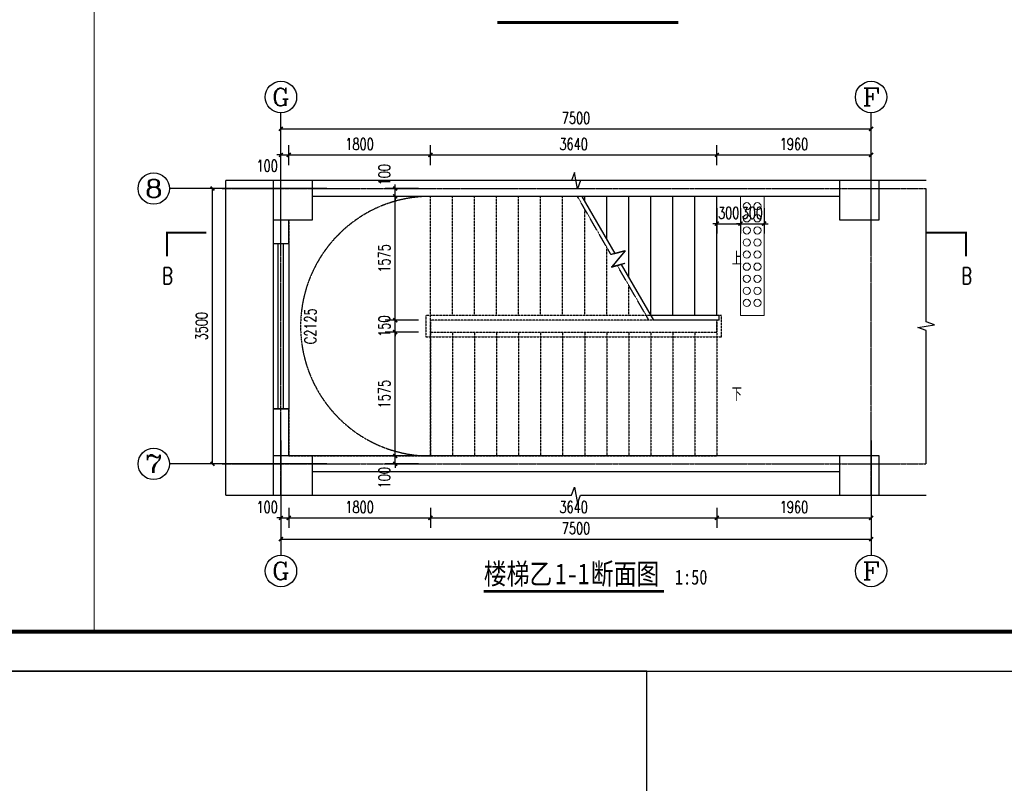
# Model space of a CAD drawing. Header units: inches. Extents: x 224620 to 3435104, y 247406 to 993300.
# Tile 20 of 110: x 263450 to 275962, y 281387 to 291094. Entities that reach past the tile are written whole.
import ezdxf
from ezdxf.enums import TextEntityAlignment as Align

# ---------------------------------------------------------------- set-up
doc = ezdxf.new("R2010")
doc.units = ezdxf.units.IN
doc.header["$MEASUREMENT"] = 0
doc.linetypes.add('__DASH', pattern=[0.35, 0.25, -0.1])
doc.linetypes.add('CENTER', pattern=[2, 1.25, -0.25, 0.25, -0.25])
for name, color, linetype in [('AXIS', 3, 'Continuous'), ('AXIS_TEXT', 7, 'Continuous'), ('COLUMN', 9, 'Continuous'), ('DIM_SYMB', 3, 'Continuous'), ('DOOR_FIRE', 134, 'Continuous'), ('DOTE', 1, 'CENTER'), ('LATRINE', 6, 'Continuous'), ('PUB_DIM', 3, 'Continuous'), ('PUB_TEXT', 7, 'Continuous'), ('PUB_TITLE', 4, 'Continuous'), ('STAIR', 3, 'Continuous'), ('WALL', 2, 'Continuous'), ('WINDOW', 4, 'Continuous'), ('WINDOW_TEXT', 7, 'Continuous'), ('x细线', 135, 'Continuous')]:
    doc.layers.add(name, color=color, linetype=linetype)
doc.layers.add('填充', color=251, linetype='Continuous', lineweight=5)
doc.layers.add('说明', color=211, linetype='Continuous', lineweight=25)
doc.styles.add('_TCH_AXIS', font='COMPLEX', dxfattribs={"bigfont": 'GBCBIG'})
doc.styles.add('_TCH_DIM', font='SIMPLEX', dxfattribs={"bigfont": 'GBCBIG'})
doc.styles.add('_TCH_DIM_T3', font='SIMPLEX', dxfattribs={"width": 0.705882, "bigfont": 'GBCBIG'})
doc.styles.add('_TCH_LABEL', font='COMPLEX', dxfattribs={"bigfont": 'GBCBIG'})
doc.styles.add('_TCH_WINDOW', font='SIMPLEX', dxfattribs={"height": 3.5, "bigfont": 'GBCBIG'})
doc.styles.add('宋体', font='txt', dxfattribs={"width": 0.8})
doc.dimstyles.new('_TCH_ARCH&&50', dxfattribs={"dimtxt": 148.75, "dimasz": 50, "dimexe": 125, "dimexo": 150, "dimgap": 63.125, "dimtad": 1, "dimdec": 0, "dimzin": 0, "dimdsep": 46, "dimtxsty": '_TCH_DIM_T3', "dimblk": 'ARCHTICK', "dimcen": 0.09, "dimclrt": 7, "dimazin": 2, "dimtfac": 1, "dimtdec": 0, "dimtix": 1, "dimtmove": 2, "dimatfit": 3, "dimfxl": 1, "dimtolj": 1, "dimtzin": 0, "dimarcsym": 0})

# ---------------------------------------------------------------- blocks, each defined once
blk = doc.blocks.new('wrtgtg')
at = {"layer": 'PUB_TITLE'}
blk.add_lwpolyline([(-75296, -5841), (8804, -5841), (8804, 53559), (-75296, 53559)], close=True, dxfattribs=at)
at = {"layer": 'PUB_TITLE', "const_width": 100}
blk.add_lwpolyline([(-72796, -4841), (7804, -4841), (7804, 52559), (-72796, 52559)], close=True, dxfattribs=at)
blk = doc.blocks.new('_ArchTick')
at = {"color": 0, "linetype": 'ByBlock', "const_width": 0.4}
blk.add_lwpolyline([(-0.5, -0.5), (0.5, 0.5)], dxfattribs=at)
blk = doc.blocks.new('*D144')
at = {"layer": 'Defpoints', "color": 0}
for p in [(266869, 289375), (266769, 289096), (266869, 289096)]:
    blk.add_point(p, dxfattribs=at)
at = {"layer": 'PUB_DIM', "color": 0, "lineweight": -2}
for p, q in [((266769, 289246), (266769, 289500)), ((266869, 289246), (266869, 289500)), ((266769, 289375), (266719, 289375)), ((266769, 289375), (266869, 289375)), ((266869, 289375), (266919, 289375))]:
    blk.add_line(p, q, dxfattribs=at)
at = {"layer": 'PUB_DIM', "color": 0, "lineweight": -2, "xscale": 50, "yscale": 50, "zscale": 50}
blk.add_blockref('_ArchTick', (266769, 289375), dxfattribs=at)
at = {"layer": 'PUB_DIM', "color": 0, "lineweight": -2, "xscale": 50, "yscale": 50, "zscale": 50, "rotation": 180}
blk.add_blockref('_ArchTick', (266869, 289375), dxfattribs=at)
at = {"layer": 'PUB_DIM', "color": 7, "insert": (266594, 289237), "char_height": 148.8, "attachment_point": 5, "style": '_TCH_DIM_T3'}
blk.add_mtext('\\A1;100', dxfattribs=at)
blk = doc.blocks.new('*D145')
at = {"layer": 'Defpoints', "color": 0}
for p in [(268669, 289375), (266869, 289096), (268669, 289096)]:
    blk.add_point(p, dxfattribs=at)
at = {"layer": 'PUB_DIM', "color": 0, "lineweight": -2}
for p, q in [((266869, 289246), (266869, 289500)), ((268669, 289246), (268669, 289500)), ((266869, 289375), (268669, 289375))]:
    blk.add_line(p, q, dxfattribs=at)
at = {"layer": 'PUB_DIM', "color": 0, "lineweight": -2, "xscale": 50, "yscale": 50, "zscale": 50, "rotation": 180}
blk.add_blockref('_ArchTick', (266869, 289375), dxfattribs=at)
at = {"layer": 'PUB_DIM', "color": 0, "lineweight": -2, "xscale": 50, "yscale": 50, "zscale": 50}
blk.add_blockref('_ArchTick', (268669, 289375), dxfattribs=at)
at = {"layer": 'PUB_DIM', "color": 7, "insert": (267769, 289512), "char_height": 148.8, "attachment_point": 5, "style": '_TCH_DIM_T3'}
blk.add_mtext('\\A1;1800', dxfattribs=at)
blk = doc.blocks.new('*D146')
at = {"layer": 'Defpoints', "color": 0}
for p in [(272309, 289375), (268669, 289096), (272309, 289096)]:
    blk.add_point(p, dxfattribs=at)
at = {"layer": 'PUB_DIM', "color": 0, "lineweight": -2}
for p, q in [((268669, 289246), (268669, 289500)), ((272309, 289246), (272309, 289500)), ((268669, 289375), (272309, 289375))]:
    blk.add_line(p, q, dxfattribs=at)
at = {"layer": 'PUB_DIM', "color": 0, "lineweight": -2, "xscale": 50, "yscale": 50, "zscale": 50, "rotation": 180}
blk.add_blockref('_ArchTick', (268669, 289375), dxfattribs=at)
at = {"layer": 'PUB_DIM', "color": 0, "lineweight": -2, "xscale": 50, "yscale": 50, "zscale": 50}
blk.add_blockref('_ArchTick', (272309, 289375), dxfattribs=at)
at = {"layer": 'PUB_DIM', "color": 7, "insert": (270489, 289512), "char_height": 148.8, "attachment_point": 5, "style": '_TCH_DIM_T3'}
blk.add_mtext('\\A1;3640', dxfattribs=at)
blk = doc.blocks.new('*D147')
at = {"layer": 'Defpoints', "color": 0}
for p in [(274269, 289375), (272309, 289096), (274269, 289096)]:
    blk.add_point(p, dxfattribs=at)
at = {"layer": 'PUB_DIM', "color": 0, "lineweight": -2}
for p, q in [((272309, 289246), (272309, 289500)), ((274269, 289246), (274269, 289500)), ((272309, 289375), (274269, 289375))]:
    blk.add_line(p, q, dxfattribs=at)
at = {"layer": 'PUB_DIM', "color": 0, "lineweight": -2, "xscale": 50, "yscale": 50, "zscale": 50, "rotation": 180}
blk.add_blockref('_ArchTick', (272309, 289375), dxfattribs=at)
at = {"layer": 'PUB_DIM', "color": 0, "lineweight": -2, "xscale": 50, "yscale": 50, "zscale": 50}
blk.add_blockref('_ArchTick', (274269, 289375), dxfattribs=at)
at = {"layer": 'PUB_DIM', "color": 7, "insert": (273289, 289512), "char_height": 148.8, "attachment_point": 5, "style": '_TCH_DIM_T3'}
blk.add_mtext('\\A1;1960', dxfattribs=at)
blk = doc.blocks.new('*D148')
at = {"layer": 'Defpoints', "color": 0}
for p in [(266769, 285040), (266869, 285040), (266869, 284761)]:
    blk.add_point(p, dxfattribs=at)
at = {"layer": 'PUB_DIM', "color": 0, "lineweight": -2}
for p, q in [((266769, 284890), (266769, 284636)), ((266869, 284890), (266869, 284636)), ((266769, 284761), (266719, 284761)), ((266769, 284761), (266869, 284761)), ((266869, 284761), (266919, 284761))]:
    blk.add_line(p, q, dxfattribs=at)
at = {"layer": 'PUB_DIM', "color": 0, "lineweight": -2, "xscale": 50, "yscale": 50, "zscale": 50}
blk.add_blockref('_ArchTick', (266769, 284761), dxfattribs=at)
at = {"layer": 'PUB_DIM', "color": 0, "lineweight": -2, "xscale": 50, "yscale": 50, "zscale": 50, "rotation": 180}
blk.add_blockref('_ArchTick', (266869, 284761), dxfattribs=at)
at = {"layer": 'PUB_DIM', "color": 7, "insert": (266594, 284898), "char_height": 148.8, "attachment_point": 5, "style": '_TCH_DIM_T3'}
blk.add_mtext('\\A1;100', dxfattribs=at)
blk = doc.blocks.new('*D149')
at = {"layer": 'Defpoints', "color": 0}
for p in [(266869, 285040), (268669, 285040), (268669, 284761)]:
    blk.add_point(p, dxfattribs=at)
at = {"layer": 'PUB_DIM', "color": 0, "lineweight": -2}
for p, q in [((266869, 284890), (266869, 284636)), ((268669, 284890), (268669, 284636)), ((266869, 284761), (268669, 284761))]:
    blk.add_line(p, q, dxfattribs=at)
at = {"layer": 'PUB_DIM', "color": 0, "lineweight": -2, "xscale": 50, "yscale": 50, "zscale": 50, "rotation": 180}
blk.add_blockref('_ArchTick', (266869, 284761), dxfattribs=at)
at = {"layer": 'PUB_DIM', "color": 0, "lineweight": -2, "xscale": 50, "yscale": 50, "zscale": 50}
blk.add_blockref('_ArchTick', (268669, 284761), dxfattribs=at)
at = {"layer": 'PUB_DIM', "color": 7, "insert": (267769, 284898), "char_height": 148.8, "attachment_point": 5, "style": '_TCH_DIM_T3'}
blk.add_mtext('\\A1;1800', dxfattribs=at)
blk = doc.blocks.new('*D150')
at = {"layer": 'Defpoints', "color": 0}
for p in [(268669, 285040), (272309, 285040), (272309, 284761)]:
    blk.add_point(p, dxfattribs=at)
at = {"layer": 'PUB_DIM', "color": 0, "lineweight": -2}
for p, q in [((268669, 284890), (268669, 284636)), ((272309, 284890), (272309, 284636)), ((268669, 284761), (272309, 284761))]:
    blk.add_line(p, q, dxfattribs=at)
at = {"layer": 'PUB_DIM', "color": 0, "lineweight": -2, "xscale": 50, "yscale": 50, "zscale": 50, "rotation": 180}
blk.add_blockref('_ArchTick', (268669, 284761), dxfattribs=at)
at = {"layer": 'PUB_DIM', "color": 0, "lineweight": -2, "xscale": 50, "yscale": 50, "zscale": 50}
blk.add_blockref('_ArchTick', (272309, 284761), dxfattribs=at)
at = {"layer": 'PUB_DIM', "color": 7, "insert": (270489, 284898), "char_height": 148.8, "attachment_point": 5, "style": '_TCH_DIM_T3'}
blk.add_mtext('\\A1;3640', dxfattribs=at)
blk = doc.blocks.new('*D151')
at = {"layer": 'Defpoints', "color": 0}
for p in [(272309, 285040), (274269, 285040), (274269, 284761)]:
    blk.add_point(p, dxfattribs=at)
at = {"layer": 'PUB_DIM', "color": 0, "lineweight": -2}
for p, q in [((272309, 284890), (272309, 284636)), ((274269, 284890), (274269, 284636)), ((272309, 284761), (274269, 284761))]:
    blk.add_line(p, q, dxfattribs=at)
at = {"layer": 'PUB_DIM', "color": 0, "lineweight": -2, "xscale": 50, "yscale": 50, "zscale": 50, "rotation": 180}
blk.add_blockref('_ArchTick', (272309, 284761), dxfattribs=at)
at = {"layer": 'PUB_DIM', "color": 0, "lineweight": -2, "xscale": 50, "yscale": 50, "zscale": 50}
blk.add_blockref('_ArchTick', (274269, 284761), dxfattribs=at)
at = {"layer": 'PUB_DIM', "color": 7, "insert": (273289, 284898), "char_height": 148.8, "attachment_point": 5, "style": '_TCH_DIM_T3'}
blk.add_mtext('\\A1;1960', dxfattribs=at)
blk = doc.blocks.new('*D152')
at = {"layer": 'Defpoints', "color": 0}
for p in [(272309, 288848), (272609, 288848), (272609, 288501)]:
    blk.add_point(p, dxfattribs=at)
at = {"layer": 'PUB_DIM', "color": 0, "lineweight": -2}
for p, q in [((272309, 288698), (272309, 288376)), ((272609, 288698), (272609, 288376)), ((272309, 288501), (272259, 288501)), ((272309, 288501), (272609, 288501)), ((272609, 288501), (272659, 288501))]:
    blk.add_line(p, q, dxfattribs=at)
at = {"layer": 'PUB_DIM', "color": 0, "lineweight": -2, "xscale": 50, "yscale": 50, "zscale": 50}
blk.add_blockref('_ArchTick', (272309, 288501), dxfattribs=at)
at = {"layer": 'PUB_DIM', "color": 0, "lineweight": -2, "xscale": 50, "yscale": 50, "zscale": 50, "rotation": 180}
blk.add_blockref('_ArchTick', (272609, 288501), dxfattribs=at)
at = {"layer": 'PUB_DIM', "color": 7, "insert": (272459, 288638), "char_height": 148.8, "attachment_point": 5, "style": '_TCH_DIM_T3'}
blk.add_mtext('\\A1;300', dxfattribs=at)
blk = doc.blocks.new('*D153')
at = {"layer": 'Defpoints', "color": 0}
for p in [(272609, 288848), (272909, 288848), (272909, 288501)]:
    blk.add_point(p, dxfattribs=at)
at = {"layer": 'PUB_DIM', "color": 0, "lineweight": -2}
for p, q in [((272609, 288698), (272609, 288376)), ((272909, 288698), (272909, 288376)), ((272609, 288501), (272559, 288501)), ((272609, 288501), (272909, 288501)), ((272909, 288501), (272959, 288501))]:
    blk.add_line(p, q, dxfattribs=at)
at = {"layer": 'PUB_DIM', "color": 0, "lineweight": -2, "xscale": 50, "yscale": 50, "zscale": 50}
blk.add_blockref('_ArchTick', (272609, 288501), dxfattribs=at)
at = {"layer": 'PUB_DIM', "color": 0, "lineweight": -2, "xscale": 50, "yscale": 50, "zscale": 50, "rotation": 180}
blk.add_blockref('_ArchTick', (272909, 288501), dxfattribs=at)
at = {"layer": 'PUB_DIM', "color": 7, "insert": (272759, 288638), "char_height": 148.8, "attachment_point": 5, "style": '_TCH_DIM_T3'}
blk.add_mtext('\\A1;300', dxfattribs=at)
blk = doc.blocks.new('*D154')
at = {"layer": 'Defpoints', "color": 0}
for p in [(268221, 285548), (268669, 285548), (268669, 285448)]:
    blk.add_point(p, dxfattribs=at)
at = {"layer": 'PUB_DIM', "color": 0, "lineweight": -2}
for p, q in [((268519, 285548), (268096, 285548)), ((268221, 285548), (268221, 285598)), ((268221, 285448), (268221, 285548)), ((268519, 285448), (268096, 285448)), ((268221, 285448), (268221, 285398))]:
    blk.add_line(p, q, dxfattribs=at)
at = {"layer": 'PUB_DIM', "color": 0, "lineweight": -2, "xscale": 50, "yscale": 50, "zscale": 50}
for p, rotation in [((268221, 285548), 270), ((268221, 285448), 90)]:
    blk.add_blockref('_ArchTick', p, dxfattribs=dict(at, rotation=rotation))
at = {"layer": 'PUB_DIM', "color": 7, "insert": (268083, 285273), "char_height": 148.8, "attachment_point": 5, "rotation": 90, "style": '_TCH_DIM_T3'}
blk.add_mtext('\\A1;100', dxfattribs=at)
blk = doc.blocks.new('*D155')
at = {"layer": 'Defpoints', "color": 0}
for p in [(268221, 287123), (268669, 287123), (268669, 285548)]:
    blk.add_point(p, dxfattribs=at)
at = {"layer": 'PUB_DIM', "color": 0, "lineweight": -2}
for p, q in [((268519, 287123), (268096, 287123)), ((268221, 285548), (268221, 287123)), ((268519, 285548), (268096, 285548))]:
    blk.add_line(p, q, dxfattribs=at)
at = {"layer": 'PUB_DIM', "color": 0, "lineweight": -2, "xscale": 50, "yscale": 50, "zscale": 50}
for p, rotation in [((268221, 287123), 90), ((268221, 285548), 270)]:
    blk.add_blockref('_ArchTick', p, dxfattribs=dict(at, rotation=rotation))
at = {"layer": 'PUB_DIM', "color": 7, "insert": (268083, 286335), "char_height": 148.8, "attachment_point": 5, "rotation": 90, "style": '_TCH_DIM_T3'}
blk.add_mtext('\\A1;1575', dxfattribs=at)
blk = doc.blocks.new('*D156')
at = {"layer": 'Defpoints', "color": 0}
for p in [(268221, 287273), (268669, 287273), (268669, 287123)]:
    blk.add_point(p, dxfattribs=at)
at = {"layer": 'PUB_DIM', "color": 0, "lineweight": -2}
for p, q in [((268221, 287273), (268221, 287323)), ((268519, 287273), (268096, 287273)), ((268221, 287123), (268221, 287273)), ((268519, 287123), (268096, 287123)), ((268221, 287123), (268221, 287073))]:
    blk.add_line(p, q, dxfattribs=at)
at = {"layer": 'PUB_DIM', "color": 0, "lineweight": -2, "xscale": 50, "yscale": 50, "zscale": 50}
for p, rotation in [((268221, 287273), 270), ((268221, 287123), 90)]:
    blk.add_blockref('_ArchTick', p, dxfattribs=dict(at, rotation=rotation))
at = {"layer": 'PUB_DIM', "color": 7, "insert": (268083, 287198), "char_height": 148.8, "attachment_point": 5, "rotation": 90, "style": '_TCH_DIM_T3'}
blk.add_mtext('\\A1;150', dxfattribs=at)
blk = doc.blocks.new('*D157')
at = {"layer": 'Defpoints', "color": 0}
for p in [(268221, 288848), (268669, 288848), (268669, 287273)]:
    blk.add_point(p, dxfattribs=at)
at = {"layer": 'PUB_DIM', "color": 0, "lineweight": -2}
for p, q in [((268519, 288848), (268096, 288848)), ((268221, 287273), (268221, 288848)), ((268519, 287273), (268096, 287273))]:
    blk.add_line(p, q, dxfattribs=at)
at = {"layer": 'PUB_DIM', "color": 0, "lineweight": -2, "xscale": 50, "yscale": 50, "zscale": 50}
for p, rotation in [((268221, 288848), 90), ((268221, 287273), 270)]:
    blk.add_blockref('_ArchTick', p, dxfattribs=dict(at, rotation=rotation))
at = {"layer": 'PUB_DIM', "color": 7, "insert": (268083, 288060), "char_height": 148.8, "attachment_point": 5, "rotation": 90, "style": '_TCH_DIM_T3'}
blk.add_mtext('\\A1;1575', dxfattribs=at)
blk = doc.blocks.new('*D158')
at = {"layer": 'Defpoints', "color": 0}
for p in [(268221, 288948), (268669, 288948), (268669, 288848)]:
    blk.add_point(p, dxfattribs=at)
at = {"layer": 'PUB_DIM', "color": 0, "lineweight": -2}
for p, q in [((268519, 288948), (268096, 288948)), ((268221, 288948), (268221, 288998)), ((268221, 288848), (268221, 288948)), ((268519, 288848), (268096, 288848)), ((268221, 288848), (268221, 288798))]:
    blk.add_line(p, q, dxfattribs=at)
at = {"layer": 'PUB_DIM', "color": 0, "lineweight": -2, "xscale": 50, "yscale": 50, "zscale": 50}
for p, rotation in [((268221, 288948), 270), ((268221, 288848), 90)]:
    blk.add_blockref('_ArchTick', p, dxfattribs=dict(at, rotation=rotation))
at = {"layer": 'PUB_DIM', "color": 7, "insert": (268083, 289123), "char_height": 148.8, "attachment_point": 5, "rotation": 90, "style": '_TCH_DIM_T3'}
blk.add_mtext('\\A1;100', dxfattribs=at)
blk = doc.blocks.new('*D159')
at = {"layer": 'Defpoints', "color": 0}
for p in [(266769, 284770), (274269, 284770), (274269, 284491)]:
    blk.add_point(p, dxfattribs=at)
at = {"layer": 'PUB_DIM', "color": 0, "lineweight": -2}
for p, q in [((266769, 284620), (266769, 284366)), ((274269, 284620), (274269, 284366)), ((266769, 284491), (274269, 284491))]:
    blk.add_line(p, q, dxfattribs=at)
at = {"layer": 'PUB_DIM', "color": 0, "lineweight": -2, "xscale": 50, "yscale": 50, "zscale": 50, "rotation": 180}
blk.add_blockref('_ArchTick', (266769, 284491), dxfattribs=at)
at = {"layer": 'PUB_DIM', "color": 0, "lineweight": -2, "xscale": 50, "yscale": 50, "zscale": 50}
blk.add_blockref('_ArchTick', (274269, 284491), dxfattribs=at)
at = {"layer": 'PUB_DIM', "color": 7, "insert": (270519, 284628), "char_height": 148.8, "attachment_point": 5, "style": '_TCH_DIM_T3'}
blk.add_mtext('\\A1;7500', dxfattribs=at)
blk = doc.blocks.new('*D174')
at = {"layer": 'Defpoints', "color": 0}
for p in [(274269, 289706), (266769, 289427), (274269, 289427)]:
    blk.add_point(p, dxfattribs=at)
at = {"layer": 'PUB_DIM', "color": 0, "lineweight": -2}
for p, q in [((266769, 289577), (266769, 289831)), ((274269, 289577), (274269, 289831)), ((266769, 289706), (274269, 289706))]:
    blk.add_line(p, q, dxfattribs=at)
at = {"layer": 'PUB_DIM', "color": 0, "lineweight": -2, "xscale": 50, "yscale": 50, "zscale": 50, "rotation": 180}
blk.add_blockref('_ArchTick', (266769, 289706), dxfattribs=at)
at = {"layer": 'PUB_DIM', "color": 0, "lineweight": -2, "xscale": 50, "yscale": 50, "zscale": 50}
blk.add_blockref('_ArchTick', (274269, 289706), dxfattribs=at)
at = {"layer": 'PUB_DIM', "color": 7, "insert": (270519, 289844), "char_height": 148.8, "attachment_point": 5, "style": '_TCH_DIM_T3'}
blk.add_mtext('\\A1;7500', dxfattribs=at)
blk = doc.blocks.new('*D175')
at = {"layer": 'AXIS', "color": 0, "lineweight": -2}
for p, q in [((266345, 288948), (265774, 288948)), ((265899, 285448), (265899, 288948)), ((266345, 285448), (265774, 285448))]:
    blk.add_line(p, q, dxfattribs=at)
at = {"layer": 'Defpoints', "color": 0}
for p in [(265899, 288948), (266495, 288948), (266495, 285448)]:
    blk.add_point(p, dxfattribs=at)
at = {"layer": 'AXIS', "color": 0, "lineweight": -2, "xscale": 50, "yscale": 50, "zscale": 50}
for p, rotation in [((265899, 288948), 90), ((265899, 285448), 270)]:
    blk.add_blockref('_ArchTick', p, dxfattribs=dict(at, rotation=rotation))
at = {"layer": 'AXIS', "color": 7, "insert": (265762, 287198), "char_height": 148.8, "attachment_point": 5, "rotation": 90, "style": '_TCH_DIM_T3'}
blk.add_mtext('\\A1;3500', dxfattribs=at)
blk = doc.blocks.new('$TCHSYS$WIN2D')
for p, q in [((-0.5, 0.5), (0.5, 0.5)), ((-0.5, 0.5), (-0.5, -0.5)), ((0.5, 0.5), (0.5, -0.5)), ((0.5, 0.1667), (-0.5, 0.1667)), ((0.5, -0.1667), (-0.5, -0.1667)), ((-0.5, -0.5), (0.5, -0.5))]:
    blk.add_line(p, q)

msp = doc.modelspace()

# ---------------------------------------------------------------- linework, layer by layer
msp.add_lwpolyline([(250809, 277105.7), (271417.2, 277105.7), (271417.2, 282814.3), (250809, 282814.3)], close=True)
at = {"layer": 'AXIS'}
for p, q in [((266769.3, 288452.1), (266769.3, 289910.4)), ((274269.3, 288452.1), (274269.3, 289910.4)), ((267353.6, 288947.8), (265353.6, 288947.8)), ((266769.3, 285744.9), (266769.3, 284286.7)), ((274269.3, 285744.9), (274269.3, 284286.7)), ((267353.6, 285447.8), (265353.6, 285447.8))]:
    msp.add_line(p, q, dxfattribs=at)
for centre in [(266769.3, 290110.4), (274269.3, 290110.4), (265153.6, 288947.8), (265153.6, 285447.8), (266769.3, 284086.7), (274269.3, 284086.7)]:
    msp.add_circle(centre, 200, dxfattribs=at)
at = {"layer": 'COLUMN'}
for p, q in [((267169.3, 289047.8), (266669.3, 289047.8)), ((266669.3, 289047.8), (266669.3, 288547.8)), ((267169.3, 288547.8), (267169.3, 289047.8)), ((274369.3, 289047.8), (273869.3, 289047.8)), ((273869.3, 289047.8), (273869.3, 288547.8)), ((274369.3, 288547.8), (274369.3, 289047.8)), ((266669.3, 288547.8), (267169.3, 288547.8)), ((273869.3, 288547.8), (274369.3, 288547.8)), ((267169.3, 285547.8), (266669.3, 285547.8)), ((266669.3, 285547.8), (266669.3, 285047.8)), ((267169.3, 285047.8), (267169.3, 285547.8)), ((274369.3, 285547.8), (273869.3, 285547.8)), ((273869.3, 285547.8), (273869.3, 285047.8)), ((274369.3, 285047.8), (274369.3, 285547.8)), ((266669.3, 285047.8), (267169.3, 285047.8)), ((273869.3, 285047.8), (274369.3, 285047.8))]:
    msp.add_line(p, q, dxfattribs=at)
at = {"layer": 'DIM_SYMB'}
for points, const_width in [([(269519.3, 291057.9), (271818.7, 291057.9)], 35), ([(265321.7, 288087.8), (265321.7, 288387.8), (265821.7, 288387.8)], 25), ([(274976.6, 288387.8), (275476.6, 288387.8), (275476.6, 288087.8)], 25), ([(269347.2, 283826.8), (271635.9, 283826.8)], 35)]:
    msp.add_lwpolyline(points, dxfattribs=dict(at, const_width=const_width))
for points in [[(274969.3, 289047.8), (270575.5, 289047.8), (270537.3, 288942.8), (270500.3, 289152.8), (270463, 289047.8), (266069.3, 289047.8)], [(274969.3, 285447.8), (274969.3, 287141.6), (274864.3, 287179.8), (275074.3, 287216.8), (274969.3, 287254.1), (274969.3, 288947.8)], [(266069.3, 285047.8), (270463, 285047.8), (270501.2, 285152.8), (270538.3, 284942.8), (270575.5, 285047.8), (274969.3, 285047.8)]]:
    msp.add_lwpolyline(points, dxfattribs=at)
msp.add_lwpolyline([(272449.3, 288060.3, 0, 0, 0), (271339.3, 288060.3, 40, 0, 0), (271189.3, 288060.3, 0, 0, 0)], format="xyseb", dxfattribs=at)
at = {"layer": 'DOOR_FIRE', "linetype": '__DASH'}
msp.add_arc((268669.3, 287197.8), 1650, 90, 270, dxfattribs=at)
at = {"layer": 'DOTE'}
for p, q in [((266769.3, 285047.8), (266769.3, 289047.8)), ((274269.3, 285047.8), (274269.3, 289047.8)), ((266023.1, 288947.8), (274969.3, 288947.8)), ((266023.1, 285447.8), (274969.3, 285447.8))]:
    msp.add_line(p, q, dxfattribs=at)
at = {"layer": 'LATRINE'}
msp.add_lwpolyline([(266069.3, 285047.8), (266069.3, 289047.8)], dxfattribs=at)
at = {"layer": 'STAIR'}
for p, q in [((272309.3, 288847.8), (270594.6, 288847.8)), ((270594.6, 288847.8), (271014.3, 288120.9)), ((270629.3, 288787.8), (270629.3, 288847.8)), ((270909.3, 288302.8), (270909.3, 288847.8)), ((271189.3, 287817.9), (271189.3, 288847.8)), ((271469.3, 287332.9), (271469.3, 288847.8)), ((271749.3, 287332.8), (271749.3, 288847.8)), ((272029.3, 287332.8), (272029.3, 288847.8)), ((272309.3, 287332.8), (272309.3, 288847.8)), ((271144.7, 288155.8), (270971.8, 287949.8)), ((271014.3, 288120.9), (271144.7, 288155.8)), ((270971.8, 287949.8), (271094.2, 287982.5)), ((271094.2, 287982.5), (271503.9, 287272.8)), ((271469.3, 287332.8), (271469.3, 287332.9)), ((272339.3, 287332.8), (271469.3, 287332.8)), ((272339.3, 287272.8), (272339.3, 287332.8)), ((272309.3, 287272.8), (271503.9, 287272.8)), ((272339.3, 287272.8), (271503.9, 287272.8))]:
    msp.add_line(p, q, dxfattribs=at)
at = {"layer": 'WALL'}
for p, q in [((266769.3, 289047.8), (266769.3, 289047.8)), ((273869.3, 289047.8), (267169.3, 289047.8)), ((274269.3, 289047.8), (274269.3, 289047.8)), ((266769.3, 288997.8), (266769.3, 288997.8)), ((266769.3, 288947.8), (266769.3, 288947.8)), ((274269.3, 288997.8), (274269.3, 288997.8)), ((274269.3, 288947.8), (274269.3, 288947.8)), ((273869.3, 288847.8), (267169.3, 288847.8)), ((266669.3, 288547.8), (266669.3, 288247.8)), ((266869.3, 288247.8), (266869.3, 288547.8)), ((266669.3, 288247.8), (266869.3, 288247.8)), ((266869.3, 286147.8), (266669.3, 286147.8)), ((266669.3, 286147.8), (266669.3, 285547.8)), ((266869.3, 285547.8), (266869.3, 286147.8)), ((273869.3, 285547.8), (267169.3, 285547.8)), ((266769.3, 285447.8), (266769.3, 285447.8)), ((274269.3, 285447.8), (274269.3, 285447.8)), ((273869.3, 285347.8), (267169.3, 285347.8)), ((266769.3, 285247.8), (266769.3, 285247.8)), ((274269.3, 285247.8), (274269.3, 285247.8)), ((266769.3, 285047.8), (266769.3, 285047.8)), ((274269.3, 285047.8), (274269.3, 285047.8))]:
    msp.add_line(p, q, dxfattribs=at)
at = {"layer": 'x细线', "linetype": '__DASH'}
for p, q in [((268669.3, 288847.8), (267169.3, 288847.8)), ((270536.9, 288847.8), (268669.3, 288847.8)), ((268669.3, 287332.8), (268669.3, 288847.8)), ((268669.3, 285547.8), (268669.3, 288847.8)), ((268949.3, 287332.8), (268949.3, 288847.8)), ((269229.3, 287332.8), (269229.3, 288847.8)), ((269509.3, 287332.8), (269509.3, 288847.8)), ((269789.3, 287332.8), (269789.3, 288847.8)), ((270069.3, 287332.8), (270069.3, 288847.8)), ((270349.3, 287332.8), (270349.3, 288847.8)), ((270964.3, 288107.5), (270536.9, 288847.8)), ((270629.3, 287332.8), (270629.3, 288687.8)), ((266869.3, 288547.8), (266869.3, 285547.8)), ((270909.3, 287332.8), (270909.3, 288202.8)), ((271144.7, 288155.8), (270964.3, 288107.5)), ((270971.8, 287949.8), (271144.7, 288155.8)), ((271144.2, 287995.9), (270971.8, 287949.8)), ((271446.2, 287272.8), (271044.2, 287969.1)), ((271189.3, 287332.8), (271189.3, 287717.9)), ((272369.3, 287332.8), (268609.3, 287332.8)), ((268609.3, 287332.8), (268609.3, 287062.8)), ((272369.3, 287062.8), (272369.3, 287332.8)), ((271446.2, 287272.8), (268669.3, 287272.8)), ((272309.3, 287272.8), (268669.3, 287272.8)), ((268669.3, 287272.8), (268669.3, 287122.8)), ((272309.3, 287272.8), (271561.7, 287272.8)), ((272309.3, 287272.8), (272309.3, 287122.8)), ((272309.3, 287122.8), (272309.3, 287272.8)), ((268609.3, 287062.8), (272369.3, 287062.8)), ((268669.3, 287122.8), (272309.3, 287122.8)), ((268669.3, 287122.8), (268669.3, 285547.8)), ((268669.3, 287122.8), (272309.3, 287122.8)), ((268949.3, 287122.8), (268949.3, 285547.8)), ((269229.3, 287122.8), (269229.3, 285547.8)), ((269509.3, 287122.8), (269509.3, 285547.8)), ((269789.3, 287122.8), (269789.3, 285547.8)), ((270069.3, 287122.8), (270069.3, 285547.8)), ((270349.3, 287122.8), (270349.3, 285547.8)), ((270629.3, 287122.8), (270629.3, 285547.8)), ((270909.3, 287122.8), (270909.3, 285547.8)), ((271189.3, 287122.8), (271189.3, 285547.8)), ((271469.3, 287122.8), (271469.3, 285547.8)), ((271749.3, 287122.8), (271749.3, 285547.8)), ((272029.3, 287122.8), (272029.3, 285547.8)), ((272309.3, 287122.8), (272309.3, 285547.8)), ((266869.3, 285547.8), (268669.3, 285547.8)), ((268669.3, 285547.8), (272309.3, 285547.8))]:
    msp.add_line(p, q, dxfattribs=at)
msp.add_lwpolyline([(272449.3, 286335.3, 0, 0, 0), (267769.3, 286335.3, 0, 0, 0), (267769.3, 288060.3, 0, 0, 0), (270759.3, 288060.3, 40, 0, 0), (270909.3, 288060.3, 0, 0, 0)], format="xyseb", dxfattribs=at)
at = {"layer": '填充'}
msp.add_line((272909.2, 287332.8), (272609.2, 287332.8), dxfattribs=at)
msp.add_lwpolyline([(272909.2, 287332.8), (272909.3, 288847.8), (272609.3, 288847.8), (272609.2, 287332.8)], dxfattribs=at)
for centre in [(272688.8, 288722.5), (272824.2, 288722.5), (272688.8, 288568.9), (272824.2, 288568.9), (272688.8, 288415.3), (272824.2, 288415.3), (272688.8, 288261.7), (272824.2, 288261.7), (272688.8, 288108.2), (272824.2, 288108.2), (272688.8, 287954.6), (272824.2, 287954.6), (272688.8, 287801), (272824.2, 287801), (272688.8, 287647.4), (272824.2, 287647.4), (272688.8, 287493.8), (272824.2, 287493.8)]:
    msp.add_circle(centre, 46.2, dxfattribs=at)
at = {"layer": '说明', "color": 165, "linetype": 'Continuous', "lineweight": 15}
msp.add_lwpolyline([(264396.8, 304096.8), (264396.8, 283314.3)], dxfattribs=at)

# ---------------------------------------------------------------- block references
at = {"xscale": 0.5, "yscale": 0.5, "zscale": 0.5}
msp.add_blockref('wrtgtg', (288456.9, 285734.9), dxfattribs=at)
at = {"layer": 'WINDOW'}
ref = msp.add_blockref('$TCHSYS$WIN2D', (266769.3, 287197.8), dxfattribs=dict(at, xscale=-2100, yscale=200, zscale=-2100, rotation=90))
ref.add_attrib('A', 'C2125', (267218.7, 286970.3), dxfattribs={"layer": 'WINDOW_TEXT', "height": 148.75, "rotation": 90, "style": '_TCH_WINDOW', "width": 0.705882})

# ---------------------------------------------------------------- texts
at = {"layer": 'AXIS_TEXT', "style": '_TCH_AXIS'}
for s, width, p, p2 in [('G', 1.4, (266656.1, 289997.3), (266882.4, 289997.3)), ('F', 1.615385, (274156.1, 289997.3), (274382.4, 289997.3)), ('8', 1.5, (265040.5, 288834.7), (265266.7, 288834.7)), ('7', 1.5, (265040.5, 285334.7), (265266.7, 285334.7)), ('G', 1.4, (266656.1, 283973.5), (266882.4, 283973.5)), ('F', 1.615385, (274156.1, 283973.5), (274382.4, 283973.5))]:
    msp.add_text(s, height=226.3, dxfattribs=dict(at, width=width)).set_placement(p, p2, align=Align.FIT)
at = {"layer": 'PUB_TEXT', "style": '_TCH_DIM'}
msp.add_text('上', height=168.8, dxfattribs=at).set_placement((272499.3, 287972.8))
at = {"layer": 'PUB_TEXT'}
for s, height, style, width, p in [('B', 212.5, '_TCH_LABEL', 0.705882, (265261, 287731.5)), ('B', 212.5, '_TCH_LABEL', 0.705882, (275415.9, 287731.5)), ('楼梯乙', 265.82, '宋体', 0.8, (269347.2, 283917.3)), ('1-1', 265.82, '宋体', 0.8, (270254.5, 283917.3)), ('断面图', 265.82, '宋体', 0.8, (270708.2, 283917.3)), ('1:50', 189.87, '宋体', 0.8, (271775.9, 283912.9))]:
    msp.add_text(s, height=height, dxfattribs=dict(at, style=style, width=width)).set_placement(p)
at = {"layer": 'PUB_TEXT', "linetype": '__DASH', "style": '_TCH_DIM'}
msp.add_text('下', height=168.8, dxfattribs=at).set_placement((272499.3, 286247.8))

# ---------------------------------------------------------------- dimensions: what is measured, and where the dimension line sits
at = {"layer": 'AXIS'}
dim = msp.add_aligned_dim(p1=(266494.8, 285447.8), p2=(266494.8, 288947.8), distance=595.3, dimstyle='_TCH_ARCH&&50', dxfattribs=at)
dim.commit()
dim.dimension.update_dxf_attribs({"geometry": '*D175', "text_midpoint": (265762, 287197.8)})
at = {"layer": 'PUB_DIM'}
for p1, p2, distance, picture, middle in [((266769.3, 289427), (274269.3, 289427), 279.1, '*D174', (270519.3, 289843.6)), ((266869.3, 289095.9), (268669.3, 289095.9), 279.1, '*D145', (267769.3, 289512.5)), ((268669.3, 289095.9), (272309.3, 289095.9), 279.1, '*D146', (270489.3, 289512.5)), ((272309.3, 289095.9), (274269.3, 289095.9), 279.1, '*D147', (273289.3, 289512.5)), ((268669.3, 287272.8), (268669.3, 288847.8), 448.7, '*D157', (268083.1, 288060.3)), ((272309.3, 288847.8), (272609.3, 288847.8), -347.2, '*D152', (272459.3, 288638.1)), ((272609.3, 288847.8), (272909.3, 288847.8), -347.2, '*D153', (272759.3, 288638.1)), ((268669.3, 287122.8), (268669.3, 287272.8), 448.7, '*D156', (268083.1, 287197.8)), ((268669.3, 285547.8), (268669.3, 287122.8), 448.7, '*D155', (268083.1, 286335.3)), ((266869.3, 285039.7), (268669.3, 285039.7), -279.1, '*D149', (267769.3, 284898.1)), ((268669.3, 285039.7), (272309.3, 285039.7), -279.1, '*D150', (270489.3, 284898.1)), ((272309.3, 285039.7), (274269.3, 285039.7), -279.1, '*D151', (273289.3, 284898.1)), ((266769.3, 284770), (274269.3, 284770), -279.1, '*D159', (270519.3, 284628.5))]:
    dim = msp.add_aligned_dim(p1=p1, p2=p2, distance=distance, dimstyle='_TCH_ARCH&&50', dxfattribs=at)
    dim.commit()
    dim.dimension.update_dxf_attribs({"geometry": picture, "text_midpoint": middle})
for base, p1, p2, angle, picture, middle in [((266869.3, 289375), (266769.3, 289095.9), (266869.3, 289095.9), 0, '*D144', (266594.3, 289237.5)), ((268220.6, 288947.8), (268669.3, 288847.8), (268669.3, 288947.8), 90, '*D158', (268083.1, 289122.8)), ((268220.6, 285547.8), (268669.3, 285447.8), (268669.3, 285547.8), 90, '*D154', (268083.1, 285272.8)), ((266869.3, 284760.6), (266769.3, 285039.7), (266869.3, 285039.7), 0, '*D148', (266594.3, 284898.1))]:
    dim = msp.add_linear_dim(base=base, p1=p1, p2=p2, angle=angle, dimstyle='_TCH_ARCH&&50', dxfattribs=at)
    dim.commit()
    dim.dimension.update_dxf_attribs({"geometry": picture, "text_midpoint": middle, "dimtype": 161})

doc.saveas('drawing.dxf')
